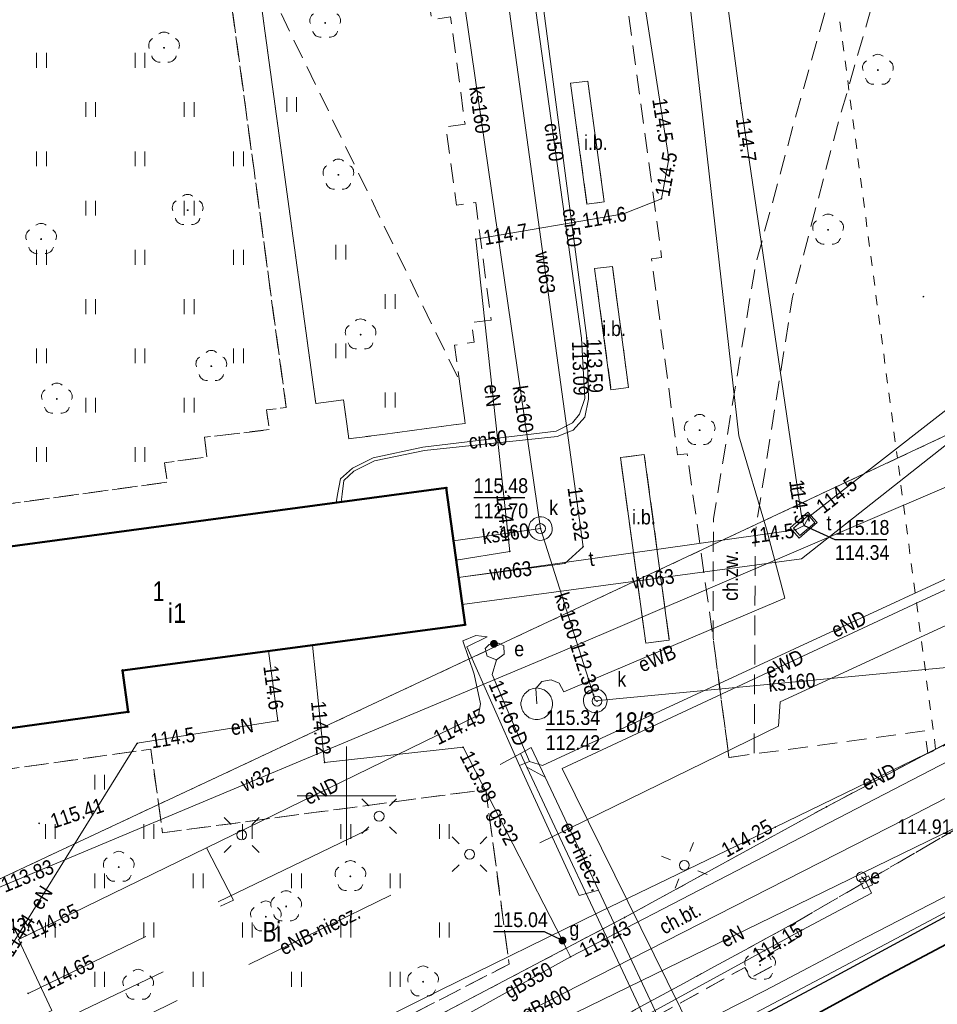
# Model space of a CAD drawing. Header units: metres. Extents: x 7495425 to 7495712, y 5787905 to 5788232.
# Tile 31 of 39: x 7495633 to 7495680, y 5787989 to 5788039. Entities that reach past the tile are written whole.
import ezdxf
from ezdxf.enums import TextEntityAlignment as Align

# ---------------------------------------------------------------- set-up
doc = ezdxf.new("R2010")
doc.units = ezdxf.units.M
for name, pattern in [('1.0_0.5', [1.5, 1, -0.5]), ('219-500', [0]), ('egug-500', [1, 0.5, -0.5])]:
    doc.linetypes.add(name, pattern=pattern)
doc.layers.get('0').update_dxf_attribs({"color": 2, "lineweight": 5})
doc.styles.get("Standard").update_dxf_attribs({"font": 'Working1250', "width": 0.75})

# ---------------------------------------------------------------- blocks, each defined once
blk = doc.blocks.new('PW01')
at = {"linetype": 'Continuous', "lineweight": 13}
h = blk.add_hatch(color=0, dxfattribs=at)
edge = h.paths.add_edge_path()
edge.add_arc((0, 0), 0.045, 0, 360)
blk = doc.blocks.new('OP021')
at = {"linetype": 'Continuous', "lineweight": 13}
h = blk.add_hatch(color=0, dxfattribs=at)
edge = h.paths.add_edge_path()
edge.add_arc((0, 0), 0.05, 0, 360)
at = {"color": 0, "linetype": 'Continuous', "lineweight": 13}
for centre, start, end in [((0, 0.4), 49.272, 130.728), ((-0.38, 0.124), 121.308, 202.548), ((0.38, 0.124), 337.452, 58.692), ((-0.235, -0.324), 193.221, 274.871), ((0.235, -0.324), 265.129, 346.779)]:
    blk.add_arc(centre, 0.4, start, end, dxfattribs=at)
blk = doc.blocks.new('SM01')
at = {"color": 0, "linetype": 'Continuous', "lineweight": 13}
for p, q in [((-0.53, 0.531), (-0.883, 0.884)), ((0.531, 0.531), (0.884, 0.884)), ((-0.53, -0.53), (-0.883, -0.883)), ((0.531, -0.53), (0.884, -0.883))]:
    blk.add_line(p, q, dxfattribs=at)
blk.add_circle((0, 0), 0.25, dxfattribs=at)
blk = doc.blocks.new('US25')
at = {"linetype": 'Continuous', "lineweight": 0}
h = blk.add_hatch(color=0, dxfattribs=at)
edge = h.paths.add_edge_path()
edge.add_arc((0, 0), 0.2, 0, 360)
blk = doc.blocks.new('US22')
at = {"color": 0, "linetype": 'Continuous', "lineweight": 13}
blk.add_circle((0, 0), 0.25, dxfattribs=at)
blk = doc.blocks.new('US20')
at = {"color": 0, "linetype": 'Continuous', "lineweight": 13}
for p, q in [((-0.5, -0.25), (-0.5, 0.25)), ((-0.5, 0.25), (0.5, 0.25)), ((0.5, -0.25), (0.5, 0.25)), ((-0.5, -0.25), (0.5, -0.25))]:
    blk.add_line(p, q, dxfattribs=at)
blk = doc.blocks.new('US15')
at = {"color": 0, "linetype": 'Continuous', "lineweight": 13}
blk.add_circle((0, 0), 0.25, dxfattribs=at)
blk = doc.blocks.new('US22A')
at = {"color": 0, "linetype": 'Continuous', "lineweight": 0}
blk.add_lwpolyline([(-0.25, -0.25), (0.25, -0.25), (0.25, 0.25), (-0.25, 0.25)], close=True, dxfattribs=at)
blk = doc.blocks.new('TU04')
at = {"color": 0, "linetype": 'Continuous', "lineweight": 13}
for p, q in [((0, 0), (0, 0.75)), ((0.5, 0), (0.5, 0.75))]:
    blk.add_line(p, q, dxfattribs=at)
blk = doc.blocks.new('203')
at = {"linetype": 'Continuous', "lineweight": 0}
h = blk.add_hatch(color=0, dxfattribs=at)
edge = h.paths.add_edge_path()
edge.add_arc((0, 0), 0.045, 0, 360)
blk = doc.blocks.new('PUNKTBUD')
at = {"color": 0}
blk.add_circle((0, 0), 0.045, dxfattribs=at)

msp = doc.modelspace()

# ---------------------------------------------------------------- linework, layer by layer
at = {"layer": '218-kontur użytku gruntowego', "color": 3, "linetype": 'egug-500', "lineweight": 18, "flags": 128}
for points in [[(7495661.61, 5788141.4), (7495677.97, 5788017.13)], [(7495677.97, 5788017.13), (7495708.18, 5788031.288)], [(7495625.83, 5787992.7), (7495677.97, 5788017.13)], [(7495679.91, 5788002.37), (7495677.97, 5788017.13)], [(7495695.29, 5788010.5), (7495679.91, 5788002.37)], [(7495674.37, 5787999.44), (7495679.91, 5788002.37)], [(7495664.12, 5787993.82), (7495674.37, 5787999.44)], [(7495650.26, 5787986.53), (7495664.12, 5787993.82)]]:
    msp.add_lwpolyline(points, dxfattribs=at)
at = {"layer": '219-działka ewidencyjna', "color": 7, "linetype": '219-500', "lineweight": 18, "flags": 128}
for points in [[(7495708.18, 5788031.289), (7495625.83, 5787992.7)], [(7495695.29, 5788010.5), (7495674.37, 5787999.44)], [(7495674.37, 5787999.44), (7495664.12, 5787993.82)], [(7495664.12, 5787993.82), (7495650.26, 5787986.53)]]:
    msp.add_lwpolyline(points, dxfattribs=at)
at = {"layer": '312-budynek ewidencyjny', "color": 7, "linetype": 'CONTINUOUS', "lineweight": 50, "flags": 128}
for points in [[(7495624.85, 5788011.57), (7495655.07, 5788015.62)], [(7495655.07, 5788015.62), (7495656.02, 5788008.68)], [(7495656.02, 5788008.68), (7495638.64, 5788006.36)], [(7495638.64, 5788006.36), (7495638.92, 5788004.25)], [(7495638.92, 5788004.25), (7495626.1, 5788002.48)]]:
    msp.add_lwpolyline(points, dxfattribs=at)
at = {"layer": 'chodnik', "color": 7, "linetype": '1.0_0.5', "lineweight": 18, "flags": 128}
for points in [[(7495708.18, 5788010.314), (7495706.2, 5788010.66), (7495704.86, 5788009.98), (7495699.32, 5788007.29), (7495697.67, 5788006.41), (7495687.08, 5788001.67), (7495683.13, 5787999.58), (7495672.67, 5787993.5), (7495661.31, 5787987.32), (7495648.8, 5787980.63), (7495648.43, 5787979.74), (7495648.75, 5787979.03), (7495649.52, 5787977.7), (7495645.88, 5787975.91), (7495645.28, 5787976.89), (7495643.65, 5787977.78), (7495642.98, 5787977.84), (7495640.31, 5787976.54), (7495637.49, 5787977.43), (7495633.13, 5787978.71), (7495649.31, 5787986.84), (7495658.26, 5787991.46), (7495657.07, 5788000.31), (7495648.91, 5787999.22), (7495640.67, 5787998.12), (7495640.07, 5788002.36), (7495633.44, 5788001.44), (7495628.77, 5788000.8), (7495629.51, 5787995.33), (7495625.62, 5787994.81), (7495625.09, 5787998.37), (7495624.68, 5788001.76), (7495623.29, 5788012.85), (7495631.13, 5788013.91), (7495631.04, 5788014.57), (7495640.9, 5788015.91), (7495640.77, 5788016.9), (7495642.92, 5788017.2), (7495642.79, 5788018.19), (7495646.08, 5788018.58), (7495645.95, 5788019.58), (7495646.94, 5788019.71), (7495645.31, 5788031.75), (7495643.61, 5788044.28), (7495642.76, 5788050.47), (7495648.46, 5788051.25), (7495654.59, 5788052.09), (7495653.59, 5788059.56), (7495652.73, 5788065.9), (7495650.75, 5788065.64), (7495650.54, 5788067.13), (7495647.42, 5788066.7), (7495647.15, 5788068.72), (7495646.95, 5788070.14), (7495651.39, 5788070.83), (7495656.54, 5788071.53), (7495656.74, 5788070.02), (7495657.74, 5788070.17), (7495650.5, 5788123.44), (7495649.51, 5788123.33), (7495649.71, 5788121.84), (7495643.5, 5788120.98), (7495643.77, 5788118.98), (7495634.31, 5788117.68), (7495633.83, 5788121.21), (7495632.83, 5788121.07), (7495640.07, 5788067.78), (7495639.57, 5788067.67), (7495632.77, 5788117.57), (7495632.5, 5788119.56), (7495630.28, 5788119.26), (7495630.01, 5788121.25), (7495628.98, 5788132.2), (7495627.86, 5788144.3), (7495627.75, 5788145.3), (7495628.62, 5788145.42), (7495630.72, 5788145.69), (7495630.58, 5788146.69), (7495634.06, 5788147.17), (7495633.39, 5788152.13), (7495630.6, 5788151.77), (7495630.33, 5788153.74), (7495629.35, 5788153.61), (7495628.87, 5788157.18), (7495637.74, 5788158.78), (7495638.34, 5788154.32)], [(7495638.34, 5788154.32), (7495637.35, 5788154.19), (7495637.54, 5788152.7), (7495635.38, 5788152.4), (7495636.04, 5788147.42), (7495646.48, 5788148.83), (7495646.49, 5788148.59), (7495646.84, 5788146.11), (7495647.62, 5788140.37), (7495650.11, 5788140.7), (7495650.51, 5788137.72), (7495651.02, 5788137.78), (7495652.95, 5788123.34), (7495660.99, 5788064.47), (7495660.42, 5788064.4), (7495661.72, 5788055.1), (7495662.21, 5788055.17), (7495666, 5788027.32), (7495665.49, 5788027.25), (7495666.81, 5788017.3), (7495667.3, 5788017.35), (7495668.61, 5788008.03), (7495669.42, 5788001.94), (7495670.7, 5788002.12), (7495679.35, 5788003.29), (7495679.52, 5788002.14), (7495707.63, 5788016.21), (7495708.18, 5788016.47)], [(7495648.75, 5787979.03), (7495650.11, 5787979.74), (7495649.84, 5787980.32), (7495655.91, 5787983.4), (7495656.19, 5787982.94), (7495657.49, 5787983.64), (7495657.2, 5787984.2), (7495662.33, 5787986.96), (7495662.61, 5787986.42), (7495663.9, 5787987.1), (7495663.6, 5787987.63), (7495670.22, 5787991.29), (7495670.54, 5787990.77), (7495671.72, 5787991.4), (7495671.4, 5787991.94), (7495673.02, 5787992.85), (7495672.67, 5787993.5), (7495683.13, 5787999.58), (7495683.88, 5787998.15), (7495687.88, 5788000.24), (7495687.08, 5788001.67), (7495697.67, 5788006.41), (7495698.31, 5788005.21), (7495699.95, 5788006.02), (7495699.32, 5788007.29), (7495704.86, 5788009.98), (7495705.49, 5788008.73), (7495706.83, 5788009.41), (7495706.2, 5788010.66), (7495708.18, 5788010.314)], [(7495708.18, 5788008.154), (7495697.34, 5788002.86), (7495688.66, 5787998.33), (7495674.51, 5787990.68), (7495668.77, 5787987.62), (7495658.84, 5787982.21), (7495649.72, 5787977.32), (7495649.52, 5787977.7), (7495648.75, 5787979.03)]]:
    msp.add_lwpolyline(points, dxfattribs=at)
for points in [[(7495653.88, 5788049.95), (7495645.94, 5788048.87), (7495646.01, 5788048.39), (7495645.51, 5788048.32), (7495645.57, 5788047.83), (7495644.66, 5788047.71), (7495645.37, 5788042.4), (7495648.44, 5788019.91), (7495649.85, 5788020.09), (7495650.12, 5788018.11), (7495656.03, 5788018.9), (7495655.49, 5788022.87), (7495656.48, 5788023.02), (7495656.35, 5788024.01), (7495657.34, 5788024.14), (7495656.56, 5788030.11), (7495655.58, 5788029.98), (7495655.05, 5788033.95), (7495656.02, 5788034.08), (7495655.29, 5788039.53), (7495654.32, 5788039.39), (7495653.9, 5788042.25), (7495653.71, 5788043.48), (7495654.72, 5788043.61)], [(7495669.42, 5788001.94), (7495668.61, 5788008.03), (7495668.63, 5788014.05), (7495670.76, 5788026.92), (7495672.85, 5788034.63), (7495675.68, 5788044.74), (7495678.55, 5788046.59), (7495674.93, 5788034.02), (7495672.64, 5788025.3), (7495670.76, 5788013.42), (7495670.7, 5788002.12)], [(7495662.25, 5788036.27), (7495661.38, 5788036.16), (7495662.21, 5788030.02), (7495663.09, 5788030.14)], [(7495663.5, 5788026.86), (7495662.6, 5788026.75), (7495663.43, 5788020.6), (7495664.32, 5788020.72)], [(7495665.12, 5788017.32), (7495663.91, 5788017.16), (7495665.19, 5788007.74), (7495666.39, 5788007.9)], [(7495655.07, 5788015.62), (7495624.85, 5788011.57), (7495626.1, 5788002.48), (7495638.92, 5788004.25), (7495638.64, 5788006.36), (7495656.02, 5788008.68)]]:
    msp.add_lwpolyline(points, close=True, dxfattribs=at)
at = {"layer": 'inna budowla', "color": 7, "linetype": 'CONTINUOUS', "lineweight": 18, "flags": 128}
for points in [[(7495662.21, 5788030.02), (7495661.38, 5788036.16), (7495662.25, 5788036.27), (7495663.09, 5788030.14)], [(7495663.43, 5788020.6), (7495662.6, 5788026.75), (7495663.5, 5788026.86), (7495664.32, 5788020.72)], [(7495665.19, 5788007.74), (7495663.91, 5788017.16), (7495665.12, 5788017.32), (7495666.39, 5788007.9)]]:
    msp.add_lwpolyline(points, close=True, dxfattribs=at)
at = {"layer": 'komora podziemna', "color": 30, "linetype": 'CONTINUOUS', "lineweight": 18, "flags": 128}
msp.add_lwpolyline([(7495672.53, 5788013.6), (7495673.43, 5788014.39), (7495673.89, 5788013.87), (7495672.99, 5788013.08)], close=True, dxfattribs=at)
at = {"layer": 'komora podziemna', "color": 34, "linetype": 'CONTINUOUS', "lineweight": 18, "flags": 128}
for points in [[(7495659.38, 5788013.19), (7495659.31, 5788013.3), (7495659.27, 5788013.42), (7495659.25, 5788013.54), (7495659.26, 5788013.67), (7495659.29, 5788013.79), (7495659.35, 5788013.9), (7495659.44, 5788013.99), (7495659.53, 5788014.07), (7495659.65, 5788014.12), (7495659.77, 5788014.15), (7495659.9, 5788014.16), (7495660.02, 5788014.14), (7495660.13, 5788014.09), (7495660.24, 5788014.02), (7495660.32, 5788013.93), (7495660.39, 5788013.82), (7495660.43, 5788013.7), (7495660.45, 5788013.58), (7495660.44, 5788013.45), (7495660.41, 5788013.33), (7495660.35, 5788013.22), (7495660.26, 5788013.13), (7495660.17, 5788013.05), (7495660.05, 5788013), (7495659.93, 5788012.97), (7495659.8, 5788012.96), (7495659.68, 5788012.98), (7495659.57, 5788013.03), (7495659.46, 5788013.1)], [(7495662.16, 5788004.45), (7495662.09, 5788004.56), (7495662.05, 5788004.68), (7495662.03, 5788004.8), (7495662.04, 5788004.93), (7495662.07, 5788005.05), (7495662.13, 5788005.16), (7495662.22, 5788005.25), (7495662.31, 5788005.33), (7495662.43, 5788005.38), (7495662.55, 5788005.41), (7495662.68, 5788005.42), (7495662.8, 5788005.4), (7495662.91, 5788005.35), (7495663.02, 5788005.28), (7495663.1, 5788005.19), (7495663.17, 5788005.08), (7495663.21, 5788004.96), (7495663.23, 5788004.84), (7495663.22, 5788004.71), (7495663.19, 5788004.59), (7495663.13, 5788004.48), (7495663.04, 5788004.39), (7495662.95, 5788004.31), (7495662.83, 5788004.26), (7495662.71, 5788004.23), (7495662.58, 5788004.22), (7495662.46, 5788004.24), (7495662.35, 5788004.29), (7495662.24, 5788004.36)]]:
    msp.add_lwpolyline(points, close=True, dxfattribs=at)
at = {"layer": 'komora podziemna', "color": 1, "linetype": 'CONTINUOUS', "lineweight": 18, "flags": 128}
msp.add_lwpolyline([(7495660.46, 5788004.67), (7495660.46, 5788004.59), (7495660.45, 5788004.51), (7495660.43, 5788004.43), (7495660.4, 5788004.36), (7495660.37, 5788004.29), (7495660.33, 5788004.22), (7495660.28, 5788004.16), (7495660.23, 5788004.1), (7495660.17, 5788004.05), (7495660.11, 5788004), (7495660.04, 5788003.96), (7495659.97, 5788003.93), (7495659.89, 5788003.9), (7495659.82, 5788003.88), (7495659.74, 5788003.87), (7495659.66, 5788003.87), (7495659.58, 5788003.87), (7495659.5, 5788003.88), (7495659.43, 5788003.9), (7495659.35, 5788003.93), (7495659.28, 5788003.96), (7495659.22, 5788004), (7495659.15, 5788004.05), (7495659.1, 5788004.1), (7495659.04, 5788004.16), (7495659, 5788004.22), (7495658.96, 5788004.29), (7495658.92, 5788004.36), (7495658.9, 5788004.43), (7495658.88, 5788004.51), (7495658.86, 5788004.59), (7495658.86, 5788004.67), (7495658.86, 5788004.74), (7495658.88, 5788004.82), (7495658.9, 5788004.9), (7495658.92, 5788004.97), (7495658.96, 5788005.04), (7495659, 5788005.11), (7495659.04, 5788005.17), (7495659.1, 5788005.23), (7495659.15, 5788005.28), (7495659.22, 5788005.33), (7495659.28, 5788005.37), (7495659.35, 5788005.4), (7495659.43, 5788005.43), (7495659.5, 5788005.45), (7495659.58, 5788005.46), (7495659.66, 5788005.47), (7495659.74, 5788005.46), (7495659.82, 5788005.45), (7495659.89, 5788005.43), (7495659.97, 5788005.4), (7495660.04, 5788005.37), (7495660.11, 5788005.33), (7495660.17, 5788005.28), (7495660.23, 5788005.23), (7495660.28, 5788005.17), (7495660.33, 5788005.11), (7495660.37, 5788005.04), (7495660.4, 5788004.97), (7495660.43, 5788004.9), (7495660.45, 5788004.82), (7495660.46, 5788004.74)], close=True, dxfattribs=at)
at = {"layer": 'krawężnik', "color": 7, "linetype": 'CONTINUOUS', "lineweight": 25, "flags": 128}
msp.add_lwpolyline([(7495649.72, 5787977.32), (7495658.84, 5787982.21), (7495668.77, 5787987.62), (7495674.51, 5787990.68), (7495688.66, 5787998.33), (7495697.34, 5788002.86), (7495708.18, 5788008.154)], dxfattribs=at)
at = {"layer": 'przewód ciepłowniczy', "color": 212, "linetype": 'CONTINUOUS', "lineweight": 18, "flags": 128}
for points in [[(7495652.18, 5788070.94), (7495652.26, 5788070.47), (7495652.69, 5788068.01), (7495652.96, 5788067.36), (7495653.9, 5788065.84), (7495654.92, 5788064.45), (7495659.43, 5788041.2), (7495661.93, 5788023.22), (7495662.11, 5788020.16), (7495661.83, 5788019.36), (7495661.48, 5788018.92), (7495660.64, 5788018.5), (7495653.88, 5788017.69), (7495651.35, 5788017.15), (7495650.31, 5788016.62), (7495649.69, 5788016.09), (7495649.55, 5788015.29), (7495649.48, 5788014.87)], [(7495652.45, 5788070.98), (7495652.46, 5788070.47), (7495652.5, 5788069.73), (7495652.91, 5788067.99), (7495654.05, 5788065.97), (7495655.09, 5788064.56), (7495659.83, 5788041.28), (7495662.2, 5788023.23), (7495662.29, 5788020.13), (7495662.1, 5788019.21), (7495661.51, 5788018.56), (7495660.7, 5788018.23), (7495653.96, 5788017.52), (7495651.43, 5788016.99), (7495650.37, 5788016.47), (7495649.86, 5788016), (7495649.78, 5788015.31), (7495649.73, 5788014.9)]]:
    msp.add_lwpolyline(points, dxfattribs=at)
at = {"layer": 'przewód elektroenergetyczny podziemny', "color": 1, "linetype": 'CONTINUOUS', "lineweight": 18, "flags": 128}
for points in [[(7495637.598, 5788177.65), (7495640.45, 5788170.84), (7495641.86, 5788167.69), (7495645.01, 5788160.26), (7495647.5, 5788148.38), (7495650.16, 5788135.71), (7495654.15, 5788118.28), (7495657.46, 5788101.75), (7495659.93, 5788088.26), (7495662.64, 5788073.79), (7495663.85, 5788067.64), (7495665.17, 5788057.32), (7495667.41, 5788040.38), (7495669.92, 5788018.27), (7495671.33, 5788013.53), (7495672.26, 5788010.03)], [(7495655.57, 5788011.96), (7495658.29, 5788012.4), (7495656.56, 5788028.24), (7495664.07, 5788029.53), (7495665.99, 5788030.3), (7495666.37, 5788032.32), (7495663.31, 5788051.91), (7495660.87, 5788054.13), (7495659.34, 5788066.34), (7495653.76, 5788108.49), (7495653.38, 5788111.19), (7495652.18, 5788111.04)], [(7495708.18, 5788023.229), (7495699.16, 5788019.26), (7495689.6, 5788014.69), (7495679, 5788009.8), (7495660.95, 5788001.39), (7495667.62, 5787987.89), (7495671.74, 5787979.64)], [(7495659.82, 5787997.61), (7495671.93, 5788003.53), (7495672.01, 5788004.77), (7495681.94, 5788009.34), (7495692.82, 5788014.54), (7495700.32, 5788018.02), (7495700.44, 5788018.74)], [(7495708.18, 5788016.915), (7495702.32, 5788013.84), (7495692.34, 5788008.48), (7495686.41, 5788005.58), (7495680.61, 5788002.7), (7495671.77, 5787998.41), (7495662.87, 5787994.1), (7495654.72, 5787990.12), (7495645.01, 5787985.24)], [(7495692.16, 5788016.45), (7495680.99, 5788011.26), (7495669.85, 5788006.12), (7495659.95, 5788001.54), (7495659.29, 5788001.74), (7495658.78, 5788001.54)], [(7495672.26, 5788010.03), (7495661.03, 5788005.28), (7495660.8, 5788005.71), (7495660.4, 5788005.89), (7495659.92, 5788005.8), (7495659.61, 5788005.44), (7495659.66, 5788004.67)], [(7495708.18, 5788008.507), (7495702.09, 5788005.33), (7495684.95, 5787996.47), (7495680.11, 5787993.92), (7495677.37, 5787992.47), (7495670.76, 5787988.98)], [(7495634.33, 5787988.77), (7495635.05, 5787989.1), (7495633.36, 5787992.71), (7495642.89, 5787997.36), (7495656.7, 5788004.09), (7495656.81, 5788004.67), (7495656.48, 5788006.17), (7495655.91, 5788007.86), (7495656.56, 5788008.14), (7495657.14, 5788008.07)], [(7495657.14, 5788008.07), (7495656.11, 5788007.55), (7495658.78, 5788001.54), (7495659.2, 5788000.6), (7495661.81, 5787994.94), (7495662.79, 5787995.2)], [(7495657.49, 5788007.71), (7495657.74, 5788007.75), (7495657.99, 5788007.6), (7495658, 5788007.19), (7495657.61, 5788006.89)], [(7495625.92, 5787993.58), (7495628.31, 5787993.66), (7495631.1, 5787991.28), (7495632.47, 5787991.56), (7495639.38, 5788002.66), (7495646.52, 5788003.81), (7495646.05, 5788007.35)], [(7495657.49, 5788007.71), (7495657.24, 5788007.68), (7495657.05, 5788007.47), (7495657.14, 5788007.08), (7495657.61, 5788006.89)], [(7495657.61, 5788006.89), (7495657.39, 5788006.16), (7495659.29, 5788001.74)], [(7495657.8, 5788001.59), (7495658.83, 5788002.15), (7495659.38, 5788002.45), (7495660.09, 5788000.95), (7495662.79, 5787995.2), (7495666.73, 5787986.82), (7495670.21, 5787979.32)], [(7495658.83, 5788002.15), (7495659.15, 5788001.45), (7495662.25, 5787994.86), (7495666.07, 5787986.74)], [(7495659.15, 5788001.45), (7495660.09, 5788000.95)], [(7495643.49, 5787994.61), (7495651.11, 5787998.28)], [(7495658.02, 5787987.24), (7495658.36, 5787987.4), (7495680.84, 5787998.34), (7495681.17, 5787998.49)], [(7495642.89, 5787997.36), (7495644.26, 5787994.7), (7495643.6, 5787994.4)], [(7495676.38, 5787995.61), (7495676.14, 5787995.88)], [(7495676.38, 5787995.61), (7495676.65, 5787995.05), (7495673.11, 5787993.18), (7495655.71, 5787983.65), (7495655.42, 5787983.35)], [(7495645.04, 5787991.43), (7495652.25, 5787994.95)], [(7495633.84, 5787989.97), (7495639.82, 5787992.86)], [(7495641.4, 5787989.61), (7495635.21, 5787986.55)]]:
    msp.add_lwpolyline(points, dxfattribs=at)
at = {"layer": 'przewód gazowy', "color": 40, "linetype": 'CONTINUOUS', "lineweight": 18, "flags": 128}
for points in [[(7495693.25, 5788008.33), (7495661.38, 5787991.83), (7495652.79, 5787987.05), (7495635.89, 5787978.46), (7495633.64, 5787977.38), (7495627.36, 5787972.47), (7495596.43, 5787958.12), (7495569.07, 5787945.56), (7495566.02, 5787943.87)], [(7495661.38, 5787991.83), (7495661.12, 5787992.34), (7495660.97, 5787992.65), (7495655.92, 5788002.46), (7495648.89, 5788001.69), (7495648.28, 5788007.65)], [(7495642.74, 5787980.66), (7495678.4, 5787998.83), (7495694.31, 5788007.05)]]:
    msp.add_lwpolyline(points, dxfattribs=at)
at = {"layer": 'przewód kanalizacyjny', "color": 34, "linetype": 'CONTINUOUS', "lineweight": 18, "flags": 128}
for points in [[(7495652.69, 5788071), (7495653.86, 5788054.89), (7495659.85, 5788013.56), (7495662.54, 5788005.12), (7495662.63, 5788004.82), (7495681.71, 5788006.62)], [(7495659.85, 5788013.56), (7495655.44, 5788012.93)]]:
    msp.add_lwpolyline(points, dxfattribs=at)
at = {"layer": 'przewód telekomunikacyjny podziemny', "color": 30, "linetype": 'CONTINUOUS', "lineweight": 18, "flags": 128}
for points in [[(7495652.37, 5788109.69), (7495655.96, 5788109.14), (7495659.56, 5788108.59), (7495659.84, 5788108.42), (7495660.05, 5788107.96), (7495665.99, 5788065.25), (7495670.02, 5788035.15), (7495673.14, 5788013.97), (7495673.23, 5788013.72)], [(7495708.18, 5788031.583), (7495705.03, 5788038.06), (7495704.72, 5788038.18), (7495704.23, 5788038.1), (7495673.47, 5788014.16), (7495673.23, 5788013.72)], [(7495673.23, 5788013.72), (7495672.8, 5788013.49), (7495655.69, 5788011.08)], [(7495708.18, 5788009.416), (7495703.02, 5788006.68), (7495698.74, 5788004.5), (7495696.54, 5788003.29), (7495691.58, 5788000.7), (7495685.73, 5787997.68), (7495681.4, 5787995.4), (7495679.58, 5787994.47), (7495675.95, 5787992.58), (7495671.25, 5787990.11), (7495667.62, 5787988.28), (7495662.39, 5787985.59), (7495658.49, 5787983.52), (7495652.51, 5787980.38), (7495645.26, 5787976.67), (7495640.21, 5787974.07), (7495631.1, 5787969.39), (7495624.8, 5787966.19), (7495623.97, 5787965.91)], [(7495640.69, 5787991.07), (7495634.58, 5787988.13)]]:
    msp.add_lwpolyline(points, dxfattribs=at)
at = {"layer": 'przewód wodociągowy', "color": 5, "linetype": 'CONTINUOUS', "lineweight": 18, "flags": 128}
for points in [[(7495653.96, 5788071.17), (7495662.01, 5788012.64), (7495661.09, 5788011.78), (7495655.68, 5788011.08)], [(7495655.87, 5788009.71), (7495673.1, 5788012.03), (7495695.65, 5788029.8), (7495704.89, 5788034.38), (7495705.68, 5788032.85)], [(7495689.71, 5788019.33), (7495688.24, 5788019.06), (7495684.85, 5788017.57), (7495683.98, 5788017.19), (7495660.96, 5788007.33), (7495632.14, 5787995.26), (7495630.24, 5787992.65), (7495630.66, 5787989.89), (7495630.68, 5787989.77)]]:
    msp.add_lwpolyline(points, dxfattribs=at)
at = {"layer": 'rzędna-Atr2', "color": 7, "flags": 128}
for points in [[(7495656.46, 5788015.13), (7495659.053, 5788015.13)], [(7495673.23, 5788013.72), (7495674.8, 5788013.01), (7495677.425, 5788013.01)], [(7495660.12, 5788003.36), (7495662.713, 5788003.36)], [(7495660.97, 5787992.65), (7495660.05, 5787993.1), (7495657.462, 5787993.1)]]:
    msp.add_lwpolyline(points, dxfattribs=at)
at = {"layer": 'tor', "color": 7, "linetype": 'CONTINUOUS', "lineweight": 35, "flags": 128}
msp.add_lwpolyline([(7495595.8, 5787950.62), (7495637.47, 5787969.99), (7495658.56, 5787980.59), (7495677.37, 5787990.83), (7495685.82, 5787995.31), (7495697.8, 5788001.52), (7495704.06, 5788004.68), (7495708.18, 5788006.709)], dxfattribs=at)
at = {"layer": 'trawnik', "color": 7, "linetype": '1.0_0.5', "lineweight": 18, "flags": 128}
for points in [[(7495640.33, 5788052.78), (7495643.26, 5788046.73), (7495643.61, 5788044.28), (7495645.31, 5788031.75), (7495646.94, 5788019.71), (7495645.95, 5788019.58), (7495646.08, 5788018.58), (7495642.79, 5788018.19), (7495642.92, 5788017.2), (7495640.77, 5788016.9), (7495640.9, 5788015.91), (7495631.04, 5788014.57), (7495631.13, 5788013.91), (7495623.29, 5788012.85), (7495611.28, 5788104.38), (7495610.17, 5788111.98), (7495623.69, 5788087.21)], [(7495645.37, 5788042.4), (7495655.74, 5788021.03), (7495656.03, 5788018.9), (7495650.12, 5788018.11), (7495649.85, 5788020.09), (7495648.44, 5788019.91)], [(7495625.83, 5787992.7), (7495625.62, 5787994.81), (7495629.51, 5787995.33), (7495628.77, 5788000.8), (7495633.44, 5788001.44), (7495640.07, 5788002.36), (7495640.67, 5787998.12), (7495648.91, 5787999.22), (7495657.07, 5788000.31), (7495658.26, 5787991.46), (7495649.31, 5787986.84), (7495633.13, 5787978.71), (7495632.63, 5787978.9), (7495631.37, 5787979.82), (7495628.67, 5787982.06), (7495627.63, 5787983.19), (7495626.62, 5787985.34)], [(7495648.43, 5787979.74), (7495648.8, 5787980.63), (7495661.31, 5787987.32), (7495672.67, 5787993.5), (7495673.02, 5787992.85), (7495671.4, 5787991.94), (7495671.72, 5787991.4), (7495670.54, 5787990.77), (7495670.22, 5787991.29), (7495663.6, 5787987.63), (7495663.9, 5787987.1), (7495662.61, 5787986.42), (7495662.33, 5787986.96), (7495657.2, 5787984.2), (7495657.49, 5787983.64), (7495656.19, 5787982.94), (7495655.91, 5787983.4), (7495649.84, 5787980.32), (7495650.11, 5787979.74), (7495648.75, 5787979.03)]]:
    msp.add_lwpolyline(points, close=True, dxfattribs=at)
at = {"layer": 'Wstawianie ramki sekcyjnej z opisem', "color": 7, "linetype": 'CONTINUOUS', "lineweight": 13, "flags": 128}
for points in [[(7495650, 5787997.5), (7495650, 5788002.5)], [(7495647.5, 5788000), (7495652.5, 5788000)]]:
    msp.add_lwpolyline(points, dxfattribs=at)

# ---------------------------------------------------------------- block references
at = {"layer": '203-punkt graniczny', "color": 7, "linetype": 'CONTINUOUS', "lineweight": 18}
for p in [(7495674.37, 5787999.44), (7495664.12, 5787993.82)]:
    msp.add_blockref('203', p, dxfattribs=at)
at = {"layer": 'drzewo liściaste', "color": 94, "linetype": 'CONTINUOUS', "lineweight": 18}
for p in [(7495648.92, 5788039.22), (7495640.74, 5788037.96), (7495676.98, 5788036.83), (7495649.59, 5788031.51), (7495641.94, 5788029.72), (7495674.45, 5788028.72), (7495634.5, 5788028.25), (7495650.72, 5788023.4), (7495643.14, 5788021.8), (7495635.3, 5788020.14), (7495667.93, 5788018.55), (7495638.44, 5787996.38), (7495650.2, 5787995.91), (7495646.94, 5787994.38), (7495645.91, 5787993.86), (7495671, 5787991.41), (7495653.89, 5787990.56), (7495639.43, 5787990.39)]:
    msp.add_blockref('OP021', p, dxfattribs=at)
at = {"layer": 'elektroenergetyczne urządzenie techniczne', "color": 1, "linetype": 'CONTINUOUS', "lineweight": 18, "rotation": 277.124}
msp.add_blockref('US25', (7495657.49, 5788007.71), dxfattribs=at)
at = {"layer": 'latarnia', "color": 7, "linetype": 'CONTINUOUS', "lineweight": 18}
for p in [(7495651.66, 5787998.96), (7495644.68, 5787998.01), (7495656.25, 5787997.03)]:
    msp.add_blockref('SM01', p, dxfattribs=at)
at = {"layer": 'latarnia', "color": 7, "linetype": 'CONTINUOUS', "lineweight": 18, "rotation": 112.952}
msp.add_blockref('SM01', (7495667.15, 5787996.47), dxfattribs=at)
at = {"layer": 'pikieta sztuczna', "color": 7, "linetype": 'CONTINUOUS', "lineweight": 13}
for p in [(7495679.29, 5788025.33), (7495634.4, 5787998.6)]:
    msp.add_blockref('PW01', p, dxfattribs=at)
at = {"layer": 'Punkt budynku', "color": 5, "linetype": 'CONTINUOUS', "lineweight": 18}
for p in [(7495655.07, 5788015.62), (7495656.02, 5788008.68), (7495638.64, 5788006.36), (7495638.92, 5788004.25)]:
    msp.add_blockref('PUNKTBUD', p, dxfattribs=at)
at = {"layer": 'rzędna', "color": 30, "linetype": 'CONTINUOUS', "lineweight": 18}
for p in [(7495670.02, 5788035.15), (7495673.14, 5788013.97), (7495673.23, 5788013.72), (7495673.47, 5788014.16), (7495672.8, 5788013.49)]:
    msp.add_blockref('PW01', p, dxfattribs=at)
at = {"layer": 'rzędna', "color": 1, "linetype": 'CONTINUOUS', "lineweight": 18}
for p in [(7495666.37, 5788032.32), (7495665.99, 5788030.3), (7495664.07, 5788029.53), (7495656.56, 5788028.24), (7495658.29, 5788012.4), (7495657.61, 5788006.89), (7495646.52, 5788003.81), (7495639.38, 5788002.66)]:
    msp.add_blockref('PW01', p, dxfattribs=at)
at = {"layer": 'rzędna', "color": 212, "linetype": 'CONTINUOUS', "lineweight": 18}
msp.add_blockref('PW01', (7495662.2, 5788023.23), dxfattribs=at)
at = {"layer": 'rzędna', "color": 34, "linetype": 'CONTINUOUS', "lineweight": 18}
for p in [(7495659.85, 5788013.56), (7495662.54, 5788005.12), (7495662.72, 5788004.8)]:
    msp.add_blockref('PW01', p, dxfattribs=at)
at = {"layer": 'rzędna', "color": 5, "linetype": 'CONTINUOUS', "lineweight": 18}
msp.add_blockref('PW01', (7495662.01, 5788012.64), dxfattribs=at)
at = {"layer": 'rzędna', "color": 1, "linetype": 'CONTINUOUS', "lineweight": 18, "rotation": 179.909}
for p in [(7495656.7, 5788004.09), (7495671.77, 5787998.41), (7495673.11, 5787993.18), (7495633.84, 5787989.97)]:
    msp.add_blockref('PW01', p, dxfattribs=at)
at = {"layer": 'rzędna', "color": 40, "linetype": 'CONTINUOUS', "lineweight": 18}
for p in [(7495655.92, 5788002.46), (7495648.89, 5788001.69), (7495660.97, 5787992.65), (7495661.38, 5787991.83)]:
    msp.add_blockref('PW01', p, dxfattribs=at)
at = {"layer": 'szafa telekomunikacyjna lub kontener', "color": 30, "linetype": 'CONTINUOUS', "lineweight": 18, "rotation": 40.485}
msp.add_blockref('US20', (7495673.23, 5788013.72), dxfattribs=at)
at = {"layer": 'słup przewodów napowietrznych', "color": 7, "linetype": 'CONTINUOUS', "lineweight": 18}
msp.add_blockref('US15', (7495676.14, 5787995.88), dxfattribs=at)
at = {"layer": 'trawnik', "color": 7, "linetype": 'CONTINUOUS', "lineweight": 18}
for p in [(7495634.269, 5788036.949), (7495639.269, 5788036.949), (7495646.969, 5788034.709), (7495636.769, 5788034.449), (7495641.769, 5788034.449), (7495634.269, 5788031.949), (7495639.269, 5788031.949), (7495644.269, 5788031.949), (7495636.769, 5788029.449), (7495641.769, 5788029.449), (7495649.469, 5788027.209), (7495634.269, 5788026.949), (7495639.269, 5788026.949), (7495644.269, 5788026.949), (7495651.969, 5788024.709), (7495636.769, 5788024.449), (7495641.769, 5788024.449), (7495649.469, 5788022.209), (7495634.269, 5788021.949), (7495639.269, 5788021.949), (7495644.269, 5788021.949), (7495651.969, 5788019.709), (7495636.769, 5788019.449), (7495641.769, 5788019.449), (7495634.269, 5788016.949), (7495639.269, 5788016.949), (7495637.219, 5788000.309), (7495634.719, 5787997.809), (7495639.719, 5787997.809), (7495644.719, 5787997.809), (7495649.719, 5787997.809), (7495654.719, 5787997.809), (7495637.219, 5787995.309), (7495642.219, 5787995.309), (7495647.219, 5787995.309), (7495652.219, 5787995.309), (7495634.719, 5787992.809), (7495639.719, 5787992.809), (7495644.719, 5787992.809), (7495649.719, 5787992.809), (7495654.719, 5787992.809), (7495637.219, 5787990.309), (7495642.219, 5787990.309), (7495647.219, 5787990.309), (7495652.219, 5787990.309)]:
    msp.add_blockref('TU04', p, dxfattribs=at)
at = {"layer": 'właz do komory lub kanału - kwadratowy', "color": 7, "linetype": 'CONTINUOUS', "lineweight": 18, "rotation": 24.399}
msp.add_blockref('US22A', (7495676.38, 5787995.61), dxfattribs=at)
at = {"layer": 'właz do komory lub kanału - okrągły', "color": 7, "linetype": 'CONTINUOUS', "lineweight": 18}
for p in [(7495659.85, 5788013.56), (7495662.72, 5788004.8)]:
    msp.add_blockref('US22', p, dxfattribs=at)
at = {"layer": 'zasuwa lub zawór', "color": 40, "linetype": 'CONTINUOUS', "lineweight": 18}
msp.add_blockref('US25', (7495660.97, 5787992.65), dxfattribs=at)

# ---------------------------------------------------------------- texts
at = {"layer": '210-oznaczenie konturu użytku gruntowego', "color": 3, "linetype": 'CONTINUOUS', "lineweight": 18, "width": 0.79}
msp.add_text('Bi', height=1, dxfattribs=at).set_placement((7495645.74, 5787992.6))
at = {"layer": '211-numer działki ewidencyjnej', "color": 7, "linetype": 'CONTINUOUS', "lineweight": 18, "width": 0.79}
msp.add_text('18/3', height=1, dxfattribs=at).set_placement((7495665.66, 5788003.23), align=Align.RIGHT)
at = {"layer": '312-oznaczenie budynku ewidencyjnego', "color": 7, "linetype": 'CONTINUOUS', "lineweight": 18, "width": 0.79}
msp.add_text('1', height=1, dxfattribs=at).set_placement((7495640.17, 5788009.88))
at = {"layer": '312-oznaczenie budynku ewidencyjnego-Atr117', "color": 7, "width": 0.9}
msp.add_text('i1', height=1, dxfattribs=at).set_placement((7495640.93, 5788008.77))
at = {"layer": 'chodnik-Atr17', "color": 7, "width": 0.9}
msp.add_text('ch.zw.', height=0.75, rotation=89.695, dxfattribs=at).set_placement((7495669.87, 5788009.89))
msp.add_text('ch.bt.', height=0.75, rotation=28.137, dxfattribs=at).set_placement((7495666.93, 5787993.79), align=Align.MIDDLE_CENTER)
msp.add_text('ch.bt.', height=0.75, rotation=28.137, dxfattribs=at).set_placement((7495666.93, 5787993.79), align=Align.MIDDLE_CENTER)
msp.add_text('ch.bt.', height=0.75, rotation=28.137, dxfattribs=at).set_placement((7495666.93, 5787993.79), align=Align.MIDDLE_CENTER)
msp.add_text('ch.bt.', height=0.75, rotation=28.137, dxfattribs=at).set_placement((7495666.93, 5787993.79), align=Align.MIDDLE_CENTER)
msp.add_text('ch.bt.', height=0.75, rotation=28.137, dxfattribs=at).set_placement((7495666.93, 5787993.79), align=Align.MIDDLE_CENTER)
msp.add_text('ch.bt.', height=0.75, rotation=28.137, dxfattribs=at).set_placement((7495666.93, 5787993.79), align=Align.MIDDLE_CENTER)
msp.add_text('ch.bt.', height=0.75, rotation=28.137, dxfattribs=at).set_placement((7495666.93, 5787993.79), align=Align.MIDDLE_CENTER)
msp.add_text('ch.bt.', height=0.75, rotation=28.137, dxfattribs=at).set_placement((7495666.93, 5787993.79), align=Align.MIDDLE_CENTER)
msp.add_text('ch.bt.', height=0.75, rotation=28.137, dxfattribs=at).set_placement((7495666.93, 5787993.79), align=Align.MIDDLE_CENTER)
msp.add_text('ch.bt.', height=0.75, rotation=28.137, dxfattribs=at).set_placement((7495666.93, 5787993.79), align=Align.MIDDLE_CENTER)
msp.add_text('ch.bt.', height=0.75, rotation=28.137, dxfattribs=at).set_placement((7495666.93, 5787993.79), align=Align.MIDDLE_CENTER)
msp.add_text('ch.bt.', height=0.75, rotation=28.137, dxfattribs=at).set_placement((7495666.93, 5787993.79), align=Align.MIDDLE_CENTER)
msp.add_text('ch.bt.', height=0.75, rotation=28.137, dxfattribs=at).set_placement((7495666.93, 5787993.79), align=Align.MIDDLE_CENTER)
msp.add_text('ch.bt.', height=0.75, rotation=28.137, dxfattribs=at).set_placement((7495666.93, 5787993.79), align=Align.MIDDLE_CENTER)
at = {"layer": 'elektroenergetyczne urządzenie techniczne-Atr17', "color": 1, "width": 0.9}
msp.add_text('e', height=0.75, dxfattribs=at).set_placement((7495658.52, 5788007.08))
at = {"layer": 'inna budowla-Atr17', "color": 7, "width": 0.9}
for p in [(7495662.06, 5788032.78), (7495662.98, 5788023.33), (7495664.5, 5788013.77)]:
    msp.add_text('i.b.', height=0.75, dxfattribs=at).set_placement(p)
at = {"layer": 'pikieta sztuczna-Atr2', "color": 7, "width": 0.9}
for s, rotation, p in [('115.41', 18.631, (7495635.13, 5787998.32)), ('115.43', 2.947, (7495631.01, 5787992.91))]:
    msp.add_text(s, height=0.75, rotation=rotation, dxfattribs=at).set_placement(p)
at = {"layer": 'przewód ciepłowniczy-Atr1', "color": 212, "width": 0.9}
for rotation, p in [(277.915, (7495660.41, 5788034.14)), (277.48, (7495661.34, 5788029.8)), (6.833, (7495656.21, 5788017.97))]:
    msp.add_text('cn50', height=0.75, rotation=rotation, dxfattribs=at).set_placement(p, align=Align.MIDDLE_LEFT)
at = {"layer": 'przewód elektroenergetyczny podziemny-Atr1', "color": 1, "width": 0.9}
for s, rotation, p in [('eN', 276.233, (7495657.36, 5788020.88)), ('eN', 9.15, (7495644.13, 5788003.43)), ('eD', -66.739, (7495658.47, 5788003.65)), ('eN', 58.097, (7495634.2, 5787994.34))]:
    msp.add_text(s, height=0.75, rotation=rotation, dxfattribs=at).set_placement(p, align=Align.MIDDLE_LEFT)
for s, rotation, p in [('eND', 24.772, (7495675.5, 5788008.72)), ('eWB', 22.942, (7495665.77, 5788006.98)), ('eWD', 25.906, (7495672.23, 5788006.69)), ('eND', 25.877, (7495677.03, 5788000.96)), ('eND', 25.991, (7495648.72, 5788000.25)), ('eB-niecz.', 296.142, (7495662, 5787996.92)), ('eNB-niecz.', 26.003, (7495648.64, 5787993.19)), ('eN', 25.95, (7495669.59, 5787992.87))]:
    msp.add_text(s, height=0.75, rotation=rotation, dxfattribs=at).set_placement(p, align=Align.MIDDLE_CENTER)
at = {"layer": 'przewód gazowy-Atr1', "color": 40, "width": 0.9}
msp.add_text('gs32', height=0.75, rotation=297.238, dxfattribs=at).set_placement((7495657.54, 5787999.32), align=Align.MIDDLE_LEFT)
for s, rotation, p in [('gB350', 29.094, (7495659.24, 5787990.64)), ('gB400', 26.988, (7495660.15, 5787989.49))]:
    msp.add_text(s, height=0.75, rotation=rotation, dxfattribs=at).set_placement(p, align=Align.MIDDLE_CENTER)
at = {"layer": 'przewód kanalizacyjny-Atr1', "color": 34, "width": 0.9}
for rotation, p in [(278.246, (7495656.6, 5788036)), (278.246, (7495658.8, 5788020.81)), (8.13, (7495656.89, 5788013.14)), (287.678, (7495660.9, 5788010.28)), (5.389, (7495671.41, 5788005.65))]:
    msp.add_text('ks160', height=0.75, rotation=rotation, dxfattribs=at).set_placement(p, align=Align.MIDDLE_LEFT)
at = {"layer": 'przewód telekomunikacyjny podziemny-Atr1', "color": 30, "width": 0.9}
for rotation, p in [(278.38, (7495672.88, 5788015.71)), (8.017, (7495662.31, 5788012.01))]:
    msp.add_text('t', height=0.75, rotation=rotation, dxfattribs=at).set_placement(p, align=Align.MIDDLE_LEFT)
at = {"layer": 'przewód wodociągowy-Atr1', "color": 5, "width": 0.9}
for rotation, p in [(277.831, (7495659.95, 5788027.62)), (7.372, (7495657.26, 5788011.28)), (7.668, (7495664.5, 5788010.87))]:
    msp.add_text('wo63', height=0.75, rotation=rotation, dxfattribs=at).set_placement(p, align=Align.MIDDLE_LEFT)
msp.add_text('w32', height=0.75, rotation=22.724, dxfattribs=at).set_placement((7495645.46, 5788000.85), align=Align.MIDDLE_CENTER)
at = {"layer": 'rzędna-Atr2', "color": 1, "width": 0.9}
for s, rotation, p in [('114.5', 278.877, (7495665.89, 5788035.4)), ('114.5', 79.346, (7495666.02, 5788030.44)), ('114.6', 9.747, (7495661.98, 5788029.17)), ('114.7', 9.747, (7495656.97, 5788028.31)), ('114.5', 276.233, (7495657.97, 5788015.31)), ('114.6', 277.563, (7495646.15, 5788006.61)), ('114.6', 293.261, (7495657.54, 5788005.81)), ('114.45', 26.761, (7495654.49, 5788002.89)), ('114.5', 9.15, (7495640.07, 5788002.77)), ('114.25', 29.428, (7495669.12, 5787997.17)), ('114.65', 25.577, (7495633.85, 5787993.03)), ('114.4', 58.097, (7495632.72, 5787991.96)), ('114.15', 32.25, (7495670.71, 5787991.82)), ('114.65', 26.329, (7495634.65, 5787990.41))]:
    msp.add_text(s, height=0.75, rotation=rotation, dxfattribs=at).set_placement(p, align=Align.MIDDLE_LEFT)
at = {"layer": 'rzędna-Atr2', "color": 30, "width": 0.9}
for s, rotation, p in [('114.7', 278.38, (7495670.13, 5788034.41)), ('114.5', 37.893, (7495673.99, 5788014.57)), ('114.5', 278.38, (7495672.84, 5788016.04)), ('114.5', 8.017, (7495670.48, 5788013.16))]:
    msp.add_text(s, height=0.75, rotation=rotation, dxfattribs=at).set_placement(p, align=Align.MIDDLE_LEFT)
at = {"layer": 'rzędna-Atr2', "color": 212, "width": 0.9}
msp.add_text('113.59', height=0.75, rotation=271.663, dxfattribs=at).set_placement((7495662.2, 5788023.19))
at = {"layer": 'rzędna-Atr2', "color": 34, "width": 0.9}
for s, p in [('115.48', (7495656.46, 5788015.138)), ('115.34', (7495660.12, 5788003.368))]:
    msp.add_text(s, height=0.75, dxfattribs=at).set_placement(p, align=Align.BOTTOM_LEFT)
at = {"layer": 'rzędna-Atr2', "color": 5, "width": 0.9}
for s, rotation, p in [('113.32', 277.831, (7495661.59, 5788015.68)), ('113.83', 21.951, (7495632.52, 5787995.42))]:
    msp.add_text(s, height=0.75, rotation=rotation, dxfattribs=at).set_placement(p, align=Align.MIDDLE_LEFT)
at = {"layer": 'rzędna-Atr2', "color": 30, "width": 0.9}
msp.add_text('115.18', height=0.75, dxfattribs=at).set_placement((7495674.8, 5788013.018), align=Align.BOTTOM_LEFT)
at = {"layer": 'rzędna-Atr2', "color": 34, "width": 0.9}
msp.add_text('112.38', height=0.75, rotation=287.678, dxfattribs=at).set_placement((7495661.68, 5788007.81), align=Align.MIDDLE_LEFT)
at = {"layer": 'rzędna-Atr2', "color": 40, "width": 0.9}
for s, rotation, p in [('114.02', 275.84, (7495648.57, 5788004.81)), ('113.98', 297.238, (7495656.06, 5788002.2)), ('113.43', 27.371, (7495661.9, 5787992.1))]:
    msp.add_text(s, height=0.75, rotation=rotation, dxfattribs=at).set_placement(p, align=Align.MIDDLE_LEFT)
at = {"layer": 'rzędna-Atr2', "color": 1, "width": 0.9}
msp.add_text('114.91', height=0.75, dxfattribs=at).set_placement((7495677.96, 5787998.05))
at = {"layer": 'rzędna-Atr2', "color": 40, "width": 0.9}
msp.add_text('115.04', height=0.75, dxfattribs=at).set_placement((7495657.462, 5787993.108), align=Align.BOTTOM_LEFT)
at = {"layer": 'rzędna-Atr3', "color": 212, "width": 0.9}
msp.add_text('113.09', height=0.75, rotation=271.663, dxfattribs=at).set_placement((7495662.2, 5788023.08), align=Align.TOP_LEFT)
at = {"layer": 'rzędna-Atr3', "color": 34, "width": 0.9}
for s, p in [('112.70', (7495656.46, 5788013.862)), ('112.42', (7495660.12, 5788002.093))]:
    msp.add_text(s, height=0.75, dxfattribs=at).set_placement(p, align=Align.BOTTOM_LEFT)
at = {"layer": 'rzędna-Atr3', "color": 30, "width": 0.9}
msp.add_text('114.34', height=0.75, dxfattribs=at).set_placement((7495674.8, 5788011.742), align=Align.BOTTOM_LEFT)
at = {"layer": 'szafa telekomunikacyjna lub kontener-Atr17', "color": 30, "width": 0.9}
msp.add_text('t', height=0.75, dxfattribs=at).set_placement((7495674.37, 5788013.47))
at = {"layer": 'właz do komory lub kanału - kwadratowy-Atr17', "color": 7, "width": 0.9}
msp.add_text('e', height=0.75, dxfattribs=at).set_placement((7495676.59, 5787995.91), align=Align.MIDDLE_LEFT)
at = {"layer": 'właz do komory lub kanału - okrągły-Atr17', "color": 7, "width": 0.9}
for p in [(7495660.29, 5788014.24), (7495663.75, 5788005.54)]:
    msp.add_text('k', height=0.75, dxfattribs=at).set_placement(p)
at = {"layer": 'zasuwa lub zawór-Atr17', "color": 40, "width": 0.9}
msp.add_text('g', height=0.75, dxfattribs=at).set_placement((7495661.32, 5787992.88))

doc.saveas('drawing.dxf')
